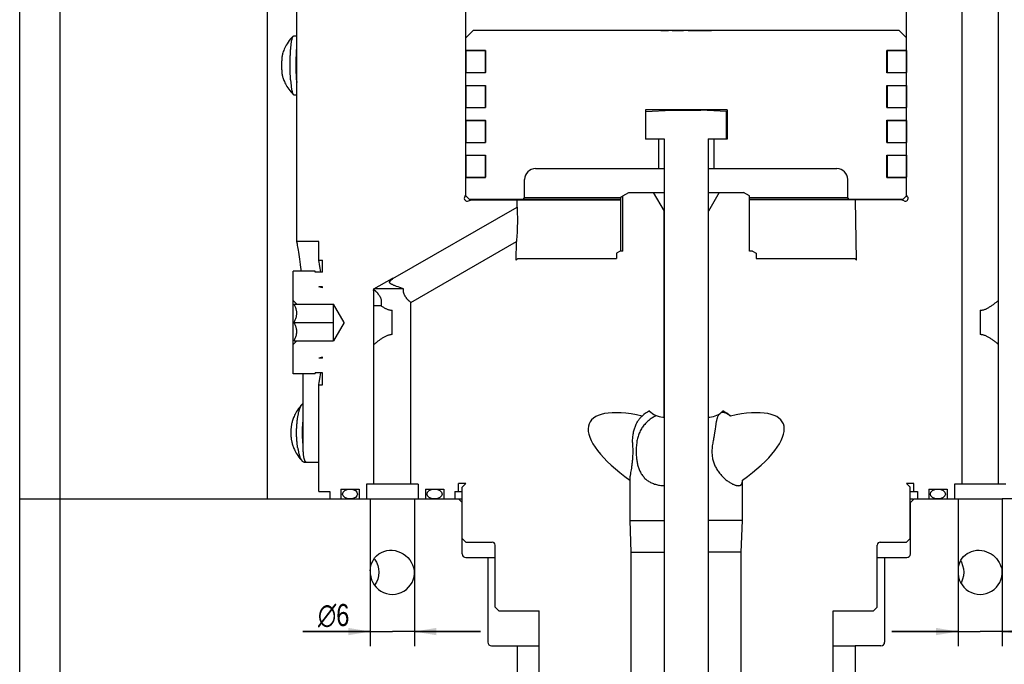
# Model space of a CAD drawing. Extents: x 0 to 1189, y 0 to 841.
# Tile 73 of 76: x 980 to 1114, y 517 to 604. Entities that reach past the tile are written whole.
import ezdxf

# ---------------------------------------------------------------- set-up
doc = ezdxf.new("R2010")
doc.units = 0
doc.header["$LTSCALE"] = 65.395
doc.layers.get('0').update_dxf_attribs({"linetype": 'CONTINUOUS'})
for name, color, linetype in [('MG46096_3_N_45_R000_JG_BL12', 7, 'CONTINUOUS'), ('MG46_3_PPU_WEB_BL11', 7, 'CONTINUOUS'), ('MG46_3_PSUP_WEB_BL14', 7, 'CONTINUOUS')]:
    doc.layers.add(name, color=color, linetype=linetype)
doc.styles.get("Standard").update_dxf_attribs({"font": 'txt', "width": 0.8})
doc.styles.add('TEXTSTYLE_1', font='gdt', dxfattribs={"width": 0.8})
doc.dimstyles.new('DIMSTYLE_3', dxfattribs={"dimtxt": 3, "dimasz": 3, "dimexe": 2, "dimexo": 0, "dimgap": 0.75, "dimtad": 1, "dimtxsty": 'STANDARD', "dimblk": '_ARROW_FILLED', "dimblk1": '_ARROW_FILLED', "dimblk2": '_ARROW_FILLED', "dimcen": 0.09, "dimazin": 3, "dimtp": 0.1, "dimtm": 0.1, "dimtfac": 1, "dimtofl": 0, "dimtmove": 0, "dimatfit": 3, "dimtolj": 1})

# ---------------------------------------------------------------- blocks, each defined once
blk = doc.blocks.new('_ARROW_FILLED')
at = {"color": 0, "linetype": 'BYBLOCK'}
blk.add_solid([(0, 0), (-1, 0.167), (-1, -0.167)], dxfattribs=at)
blk = doc.blocks.new('*D18')
at = {"color": 2, "linetype": 'CONTINUOUS'}
for p, q in [((1108.2, 529.36), (1108.2, 519.08)), ((1114.2, 529.37), (1114.2, 519.08)), ((1108.2, 521.08), (1099.2, 521.08)), ((1099.2, 521.08), (1111.2, 521.08)), ((1124.54, 521.08), (1111.2, 521.08)), ((1114.2, 521.08), (1124.54, 521.08))]:
    blk.add_line(p, q, dxfattribs=at)
at = {"color": 2, "linetype": 'CONTINUOUS', "xscale": 3, "yscale": 3, "zscale": 3}
blk.add_blockref('_ARROW_FILLED', (1108.2, 521.08), dxfattribs=at)
at = {"color": 2, "linetype": 'CONTINUOUS', "xscale": 3, "yscale": 3, "zscale": 3, "rotation": 180}
blk.add_blockref('_ARROW_FILLED', (1114.2, 521.08), dxfattribs=at)
at = {"color": 2, "linetype": 'CONTINUOUS', "insert": (1118.19, 524.83), "char_height": 3, "width": 9.5357, "attachment_point": 1, "style": 'TEXTSTYLE_1'}
blk.add_mtext('{\\Fgdt;n}\\Ftxt;6', dxfattribs=at)
blk = doc.blocks.new('*D19')
at = {"color": 2, "linetype": 'CONTINUOUS'}
for p, q in [((1028.2, 529.37), (1028.2, 519.08)), ((1034.2, 529.37), (1034.2, 519.08)), ((1028.2, 521.08), (1019, 521.08)), ((1019, 521.08), (1031.2, 521.08)), ((1043.2, 521.08), (1031.2, 521.08)), ((1034.2, 521.08), (1043.2, 521.08))]:
    blk.add_line(p, q, dxfattribs=at)
at = {"color": 2, "linetype": 'CONTINUOUS', "xscale": 3, "yscale": 3, "zscale": 3}
blk.add_blockref('_ARROW_FILLED', (1028.2, 521.08), dxfattribs=at)
at = {"color": 2, "linetype": 'CONTINUOUS', "xscale": 3, "yscale": 3, "zscale": 3, "rotation": 180}
blk.add_blockref('_ARROW_FILLED', (1034.2, 521.08), dxfattribs=at)
at = {"color": 2, "linetype": 'CONTINUOUS', "insert": (1025.35, 524.83), "char_height": 3, "width": 9.5357, "attachment_point": 3, "style": 'TEXTSTYLE_1'}
blk.add_mtext('{\\Fgdt;n}\\Ftxt;6', dxfattribs=at)
blk = doc.blocks.new('MG46_3_PPU_WEB_BL11', base_point=(604.15, 524.71))
at = {"layer": 'MG46_3_PPU_WEB_BL11', "color": 7, "linetype": 'CONTINUOUS'}
for p, q in [((980.48, 443.15), (980.48, 539.15)), ((980.48, 539.15), (1034.2, 539.15)), ((986, 443.15), (986, 539.15)), ((1028.2, 539.15), (1028.2, 529.37)), ((1034.2, 539.15), (1034.2, 529.37)), ((1034.2, 539.15), (1040.7, 539.15)), ((1040.7, 538.65), (1040.2, 539.15)), ((1101.7, 539.15), (1102.1, 539.15)), ((1101.7, 538.65), (1102.2, 539.15)), ((1102.2, 539.15), (1114.2, 539.15)), ((1108.2, 539.15), (1108.2, 529.36)), ((1156.41, 539.15), (1114.2, 539.15)), ((1114.2, 539.15), (1114.2, 529.37)), ((1040.7, 531.65), (1040.7, 538.65)), ((1101.7, 531.65), (1101.7, 538.65)), ((1041.2, 531.15), (1045.2, 531.15)), ((1044.2, 531.15), (1044.2, 519.65)), ((1097.2, 531.15), (1101.2, 531.15)), ((1098.2, 531.15), (1098.2, 519.65)), ((1108.53, 530.7), (1108.65, 530.52)), ((1108.65, 530.52), (1108.82, 530.08)), ((1044.7, 519.15), (1051.2, 519.15)), ((1048.2, 519.15), (1048.2, 460.65)), ((1091.2, 519.15), (1094.15, 519.15)), ((1097.7, 519.15), (1094.2, 519.15)), ((1094.2, 519.15), (1094.2, 460.65))]:
    blk.add_line(p, q, dxfattribs=at)
for points in [[(1028.2, 529.36), (1028.22, 529.71), (1028.29, 530.06), (1028.4, 530.42), (1028.57, 530.77), (1028.79, 531.1), (1029.06, 531.4), (1029.36, 531.65), (1029.7, 531.85), (1030.06, 532), (1030.43, 532.1), (1030.8, 532.15), (1030.99, 532.15)], [(1030.99, 532.15), (1031.18, 532.15), (1031.57, 532.1), (1031.94, 532), (1032.31, 531.86), (1032.67, 531.66), (1033, 531.43), (1033.3, 531.15), (1033.56, 530.84), (1033.78, 530.51), (1033.95, 530.16), (1034.07, 529.82)], [(1108.26, 529.94), (1108.33, 530.23), (1108.44, 530.5), (1108.57, 530.78), (1108.75, 531.05), (1108.95, 531.29), (1109.19, 531.51), (1109.44, 531.7), (1109.73, 531.86), (1110.03, 531.99), (1110.36, 532.09), (1110.7, 532.14), (1110.99, 532.15)], [(1110.99, 532.15), (1111.06, 532.15), (1111.41, 532.12), (1111.75, 532.06), (1112.08, 531.95), (1112.4, 531.82), (1112.69, 531.65), (1112.95, 531.46), (1113.2, 531.25), (1113.43, 531.01), (1113.62, 530.75), (1113.79, 530.48), (1113.93, 530.22), (1114.03, 529.94)], [(1028.72, 531), (1028.79, 530.92), (1029.03, 530.52), (1029.21, 530.08), (1029.32, 529.62), (1029.36, 529.15)], [(1034.07, 529.82), (1034.15, 529.48), (1034.2, 529.15)], [(1108.82, 530.08), (1108.93, 529.62), (1108.97, 529.15)], [(1114.03, 529.94), (1114.09, 529.75), (1114.14, 529.56), (1114.17, 529.36)], [(1029.36, 529.15), (1029.32, 528.68), (1029.21, 528.23), (1029.03, 527.79), (1028.79, 527.39), (1028.78, 527.38)], [(1108.97, 529.15), (1108.93, 528.68), (1108.82, 528.23), (1108.65, 527.79), (1108.58, 527.69)]]:
    blk.add_lwpolyline(points, dxfattribs=at)
for centre, start, end in [((1041.2, 531.65), 180, 270), ((1101.2, 531.65), 270, 360), ((1044.7, 519.65), 180, 270), ((1097.7, 519.65), 270, 360)]:
    blk.add_arc(centre, 0.5, start, end, dxfattribs=at)
for centre, start_param in [((1031.2, 529.15), 3.072884), ((1111.2, 529.15), 3.071916)]:
    blk.add_ellipse(centre, major_axis=(3.01, 0), ratio=0.997564, start_param=start_param, end_param=6.351996, dxfattribs=at)
blk = doc.blocks.new('MG46096_3_N_45_R000_JG_BL12', base_point=(605.63, 511.41))
at = {"layer": 'MG46096_3_N_45_R000_JG_BL12', "color": 7, "linetype": 'CONTINUOUS'}
for p, q in [((1018.2, 574.15), (1018.2, 628.7)), ((1108.7, 621.35), (1108.7, 541.15)), ((1113.7, 541.15), (1113.7, 621.35)), ((1041.2, 580.49), (1041.2, 619.85)), ((1101.2, 580.49), (1101.2, 619.85)), ((1017.78, 602.15), (1018.2, 602.15)), ((1041.21, 601.9), (1042.21, 602.9)), ((1041.21, 600.17), (1041.21, 601.9)), ((1100.19, 602.9), (1042.21, 602.9)), ((1067.74, 602.85), (1067.74, 602.9)), ((1068.79, 602.85), (1067.74, 602.85)), ((1068.2, 602.9), (1068.2, 602.85)), ((1068.75, 602.9), (1068.75, 602.85)), ((1068.79, 602.85), (1068.79, 602.9)), ((1069.29, 602.85), (1069.29, 602.9)), ((1070.84, 602.85), (1069.29, 602.85)), ((1069.37, 602.9), (1069.37, 602.85)), ((1069.62, 602.9), (1069.62, 602.85)), ((1069.9, 602.9), (1069.9, 602.85)), ((1070.21, 602.9), (1070.21, 602.85)), ((1070.45, 602.9), (1070.45, 602.85)), ((1070.63, 602.9), (1070.63, 602.85)), ((1070.84, 602.85), (1070.84, 602.9)), ((1071.46, 602.85), (1071.46, 602.9)), ((1074.66, 602.85), (1071.46, 602.85)), ((1072.58, 602.9), (1072.58, 602.85)), ((1074.66, 602.85), (1074.66, 602.9)), ((1101.19, 601.9), (1100.19, 602.9)), ((1101.19, 600.17), (1101.19, 601.9)), ((1018.12, 598.93), (1018.13, 599.19)), ((1043.9, 600.17), (1041.21, 600.17)), ((1041.21, 600.15), (1041.21, 597.16)), ((1041.21, 600.15), (1043.9, 600.15)), ((1043.86, 600.15), (1043.86, 597.16)), ((1043.9, 597.14), (1043.9, 600.17)), ((1098.5, 597.14), (1098.5, 600.17)), ((1101.19, 600.17), (1098.5, 600.17)), ((1098.5, 600.15), (1101.19, 600.15)), ((1098.54, 600.15), (1098.54, 597.16)), ((1101.19, 600.15), (1101.19, 597.16)), ((1017.29, 598.68), (1017.3, 598.93)), ((1017.29, 598.42), (1017.29, 598.68)), ((1017.29, 598.15), (1017.29, 598.42)), ((1017.29, 597.89), (1017.29, 598.15)), ((1017.29, 597.63), (1017.29, 597.89)), ((1018.11, 598.68), (1018.12, 598.93)), ((1018.11, 598.42), (1018.11, 598.68)), ((1018.11, 598.15), (1018.11, 598.42)), ((1018.11, 597.89), (1018.11, 598.15)), ((1018.11, 597.63), (1018.11, 597.89)), ((1017.3, 597.37), (1017.29, 597.63)), ((1017.3, 597.12), (1017.3, 597.37)), ((1017.31, 596.87), (1017.3, 597.12)), ((1018.12, 597.37), (1018.11, 597.63)), ((1018.13, 597.12), (1018.12, 597.37)), ((1018.14, 596.87), (1018.13, 597.12)), ((1041.21, 597.16), (1043.9, 597.16)), ((1041.21, 595.42), (1041.21, 597.14)), ((1043.9, 597.14), (1041.21, 597.14)), ((1098.5, 597.16), (1101.19, 597.16)), ((1101.19, 597.14), (1098.5, 597.14)), ((1101.19, 595.42), (1101.19, 597.14)), ((1041.21, 595.42), (1043.9, 595.42)), ((1041.21, 595.4), (1041.21, 592.41)), ((1041.21, 595.4), (1043.9, 595.4)), ((1043.86, 595.4), (1043.86, 592.41)), ((1043.9, 592.39), (1043.9, 595.42)), ((1098.5, 592.39), (1098.5, 595.42)), ((1098.5, 595.42), (1101.19, 595.42)), ((1098.5, 595.4), (1101.19, 595.4)), ((1098.54, 595.4), (1098.54, 592.41)), ((1101.19, 595.4), (1101.19, 592.41)), ((1017.78, 594.15), (1018.2, 594.15)), ((1041.21, 592.41), (1043.9, 592.41)), ((1041.21, 590.67), (1041.21, 592.39)), ((1041.21, 592.39), (1043.9, 592.39)), ((1098.5, 592.41), (1101.19, 592.41)), ((1098.5, 592.39), (1101.19, 592.39)), ((1101.19, 590.67), (1101.19, 592.39)), ((1065.64, 592.1), (1065.64, 588.1)), ((1076.77, 592.1), (1065.64, 592.1)), ((1065.7, 591.87), (1069.2, 592.05)), ((1065.7, 588.15), (1065.7, 591.87)), ((1069.2, 592.05), (1073.2, 592.05)), ((1076.7, 591.87), (1073.2, 592.05)), ((1076.7, 588.15), (1076.7, 591.87)), ((1076.77, 592.1), (1076.77, 588.1)), ((1041.21, 590.67), (1043.9, 590.67)), ((1041.21, 590.65), (1041.21, 587.66)), ((1041.21, 590.65), (1043.9, 590.65)), ((1043.86, 590.65), (1043.86, 587.66)), ((1043.9, 587.64), (1043.9, 590.67)), ((1098.5, 587.64), (1098.5, 590.67)), ((1098.5, 590.67), (1101.19, 590.67)), ((1098.5, 590.65), (1101.19, 590.65)), ((1098.54, 590.65), (1098.54, 587.66)), ((1101.19, 590.65), (1101.19, 587.66)), ((1041.21, 587.66), (1043.9, 587.66)), ((1041.21, 585.92), (1041.21, 587.64)), ((1041.21, 587.64), (1043.9, 587.64)), ((1068.2, 588.1), (1065.64, 588.1)), ((1065.7, 588.15), (1068.2, 588.15)), ((1067.45, 588.1), (1067.45, 584.1)), ((1068.2, 588.15), (1068.2, 472.29)), ((1074.2, 588.15), (1074.2, 472.29)), ((1074.2, 588.15), (1076.7, 588.15)), ((1076.77, 588.1), (1074.2, 588.1)), ((1074.95, 588.1), (1074.95, 584.1)), ((1098.5, 587.66), (1101.19, 587.66)), ((1098.5, 587.64), (1101.19, 587.64)), ((1101.19, 585.92), (1101.19, 587.64)), ((1041.21, 585.92), (1043.9, 585.92)), ((1041.21, 585.9), (1041.21, 582.91)), ((1041.21, 585.9), (1043.9, 585.9)), ((1043.86, 585.9), (1043.86, 582.91)), ((1043.9, 582.89), (1043.9, 585.92)), ((1098.5, 582.89), (1098.5, 585.92)), ((1098.5, 585.92), (1101.19, 585.92)), ((1098.5, 585.9), (1101.19, 585.9)), ((1098.54, 585.9), (1098.54, 582.91)), ((1101.19, 585.9), (1101.19, 582.91)), ((1050.7, 584.1), (1068.2, 584.1)), ((1074.2, 584.1), (1091.7, 584.1)), ((1041.21, 582.91), (1043.9, 582.91)), ((1041.21, 580.4), (1041.21, 582.89)), ((1041.21, 582.89), (1043.9, 582.89)), ((1049.2, 580.1), (1049.2, 582.6)), ((1093.2, 580.1), (1093.2, 582.6)), ((1098.5, 582.91), (1101.19, 582.91)), ((1098.5, 582.89), (1101.19, 582.89)), ((1101.19, 580.4), (1101.19, 582.89)), ((1041.06, 580.27), (1041.2, 580.49)), ((1041.71, 579.9), (1041.21, 580.4)), ((1062.57, 580.38), (1063.4, 580.85)), ((1062.57, 572.85), (1062.57, 580.38)), ((1063.4, 580.85), (1068.2, 580.85)), ((1066.7, 580.85), (1068.18, 578.3)), ((1074.2, 580.85), (1079, 580.85)), ((1075.7, 580.85), (1074.23, 578.3)), ((1079.83, 580.38), (1079, 580.85)), ((1079.83, 572.85), (1079.83, 580.38)), ((1100.69, 579.9), (1101.19, 580.4)), ((1101.34, 580.27), (1101.2, 580.49)), ((1041.56, 579.69), (1041.96, 579.85)), ((1062.24, 579.9), (1041.71, 579.9)), ((1041.96, 579.85), (1062.24, 579.85)), ((1048.17, 578.85), (1048.19, 579.85)), ((1049, 579.9), (1049.2, 580.1)), ((1062.24, 580.1), (1049.2, 580.1)), ((1062.24, 580.16), (1062.24, 572.85)), ((1093.2, 580.1), (1079.83, 580.1)), ((1100.69, 579.9), (1079.83, 579.9)), ((1100.45, 579.85), (1079.83, 579.85)), ((1093.4, 579.9), (1093.2, 580.1)), ((1094.36, 571.63), (1094.22, 579.85)), ((1100.85, 579.69), (1100.45, 579.85)), ((1031.29, 569.11), (1048.17, 578.85)), ((1048.17, 578.85), (1048.18, 578.76)), ((1048.18, 578.76), (1048.18, 578.61)), ((1048.18, 578.61), (1048.19, 578.47)), ((1048.19, 578.47), (1048.2, 578.28)), ((1048.2, 578.28), (1048.2, 578.14)), ((1048.2, 578.14), (1048.21, 577.99)), ((1048.21, 577.99), (1048.21, 577.81)), ((1048.21, 577.81), (1048.22, 577.63)), ((1048.22, 577.63), (1048.22, 577.44)), ((1068.18, 550.25), (1068.18, 578.3)), ((1068.18, 578.3), (1068.2, 578.3)), ((1074.23, 550.25), (1074.23, 578.3)), ((1048.22, 576.56), (1048.21, 576.33)), ((1048.21, 576.33), (1048.21, 576.1)), ((1048.22, 577.44), (1048.22, 577.23)), ((1048.22, 577.23), (1048.22, 577.01)), ((1048.22, 577.01), (1048.22, 576.79)), ((1048.22, 576.79), (1048.22, 576.56)), ((1048.15, 574.91), (1048.13, 574.7)), ((1048.16, 575.08), (1048.15, 574.91)), ((1048.17, 575.26), (1048.16, 575.08)), ((1048.18, 575.46), (1048.17, 575.26)), ((1048.19, 575.66), (1048.18, 575.46)), ((1048.2, 575.88), (1048.19, 575.66)), ((1048.21, 576.1), (1048.2, 575.88)), ((1021.2, 574.15), (1018.2, 574.15)), ((1018.28, 573.79), (1018.26, 573.92)), ((1018.31, 573.63), (1018.28, 573.79)), ((1018.35, 573.44), (1018.31, 573.63)), ((1021.2, 571.65), (1021.2, 574.15)), ((1033.7, 565.88), (1048.09, 574.19)), ((1048.04, 571.63), (1048.09, 574.19)), ((1048.1, 574.35), (1048.09, 574.19)), ((1048.12, 574.52), (1048.1, 574.35)), ((1048.13, 574.7), (1048.12, 574.52)), ((1018.39, 573.23), (1018.35, 573.44)), ((1018.43, 572.98), (1018.39, 573.23)), ((1018.47, 572.72), (1018.43, 572.98)), ((1018.52, 572.42), (1018.47, 572.72)), ((1018.56, 572.1), (1018.52, 572.42)), ((1062.2, 572.85), (1061.7, 572.57)), ((1061.7, 572.57), (1061.7, 571.85)), ((1062.57, 572.85), (1062.2, 572.85)), ((1080.2, 572.85), (1079.83, 572.85)), ((1080.2, 572.85), (1080.7, 572.57)), ((1080.7, 572.57), (1080.7, 571.85)), ((1018.61, 571.76), (1018.56, 572.1)), ((1018.66, 571.4), (1018.61, 571.76)), ((1018.71, 571.02), (1018.66, 571.4)), ((1021.22, 571.56), (1021.2, 571.65)), ((1021.2, 571.65), (1021.7, 571.65)), ((1021.26, 571.34), (1021.22, 571.56)), ((1021.29, 571.09), (1021.26, 571.34)), ((1021.34, 570.78), (1021.29, 571.09)), ((1021.7, 570.01), (1021.7, 571.65)), ((1048.27, 571.85), (1048.04, 571.63)), ((1048.27, 571.85), (1061.7, 571.85)), ((1080.7, 571.85), (1094.13, 571.85)), ((1094.13, 571.85), (1094.36, 571.63)), ((1017.7, 556.15), (1017.7, 570.15)), ((1020.7, 570.15), (1017.7, 570.15)), ((1020.7, 570.01), (1020.7, 570.15)), ((1021.7, 570.01), (1020.7, 570.01)), ((1021.38, 570.54), (1021.34, 570.78)), ((1021.42, 570.27), (1021.38, 570.54)), ((1021.46, 570.01), (1021.42, 570.27)), ((1028.7, 567.71), (1031.2, 569.15)), ((1031.13, 569), (1031.16, 569.02)), ((1031.16, 569.02), (1031.18, 569.03)), ((1031.29, 569.11), (1031.2, 569.15)), ((1031.22, 569.06), (1031.24, 569.08)), ((1031.24, 569.08), (1031.27, 569.09)), ((1021.7, 567.88), (1021.2, 568.02)), ((1021.7, 568.02), (1021.2, 568.02)), ((1021.7, 567.88), (1021.7, 568.02)), ((1028.59, 567.55), (1028.7, 567.61)), ((1028.7, 567.44), (1028.59, 567.55)), ((1028.7, 567.61), (1028.7, 567.71)), ((1032.7, 567.71), (1028.7, 567.71)), ((1028.7, 567.61), (1028.7, 567.61)), ((1028.7, 567.61), (1028.74, 567.58)), ((1028.7, 541.15), (1028.7, 567.44)), ((1032.22, 567.89), (1031.99, 567.98)), ((1032.58, 567.75), (1032.22, 567.89)), ((1032.7, 567.71), (1032.58, 567.75)), ((1018.2, 565.65), (1017.7, 566.15)), ((1017.82, 565.65), (1023.2, 565.65)), ((1023.2, 560.65), (1023.2, 565.65)), ((1024.65, 563.15), (1023.2, 565.65)), ((1033.7, 565.88), (1033.67, 565.91)), ((1033.7, 541.15), (1033.7, 565.88)), ((1033.7, 565.88), (1033.7, 565.88)), ((1113.43, 565.93), (1113.51, 565.99)), ((1113.51, 565.99), (1113.57, 566.05)), ((1113.57, 566.05), (1113.65, 566.11)), ((1113.65, 566.11), (1113.7, 566.15)), ((1031.2, 561.5), (1031.2, 564.81)), ((1111.2, 564.81), (1111.2, 561.5)), ((1017.82, 563.15), (1023.2, 563.15)), ((1024.65, 563.15), (1023.2, 560.65)), ((1018.2, 560.65), (1017.7, 560.15)), ((1017.82, 560.65), (1023.2, 560.65)), ((1028.76, 560.2), (1028.7, 560.15)), ((1028.83, 560.26), (1028.76, 560.2)), ((1028.9, 560.31), (1028.83, 560.26)), ((1028.98, 560.38), (1028.9, 560.31)), ((1113.43, 560.38), (1113.33, 560.46)), ((1113.51, 560.31), (1113.43, 560.38)), ((1113.57, 560.26), (1113.51, 560.31)), ((1113.65, 560.2), (1113.57, 560.26)), ((1113.7, 560.15), (1113.65, 560.2)), ((1021.7, 558.42), (1021.2, 558.29)), ((1021.7, 558.29), (1021.2, 558.29)), ((1021.7, 558.29), (1021.7, 558.42)), ((1020.7, 556.15), (1017.7, 556.15)), ((1019.07, 546.07), (1019.07, 556.15)), ((1020.7, 556.15), (1020.7, 556.29)), ((1021.7, 556.29), (1020.7, 556.29)), ((1021.42, 556.04), (1021.46, 556.29)), ((1021.7, 554.65), (1021.7, 556.29)), ((1021.21, 554.69), (1021.26, 554.97)), ((1021.26, 554.97), (1021.29, 555.21)), ((1021.29, 555.21), (1021.34, 555.53)), ((1021.34, 555.53), (1021.38, 555.77)), ((1021.38, 555.77), (1021.42, 556.04)), ((1021.2, 554.65), (1021.21, 554.69)), ((1021.2, 540.15), (1021.2, 554.65)), ((1021.2, 554.65), (1021.7, 554.65)), ((1066.2, 551.09), (1066.2, 551.12)), ((1076.2, 551.09), (1076.2, 551.12)), ((1068, 550.25), (1068.2, 550.25)), ((1074.2, 550.25), (1074.4, 550.25)), ((1075.13, 548.68), (1075, 547.82)), ((1019.21, 544.15), (1021.2, 544.15)), ((1063.68, 542.74), (1063.74, 543.09)), ((1063.74, 543.09), (1063.78, 543.33)), ((1063.55, 536.2), (1063.55, 541.67)), ((1063.64, 542.51), (1063.68, 542.74)), ((1078.85, 536.2), (1078.85, 541.67)), ((1021.2, 540.15), (1022.7, 540.15)), ((1022.7, 540.15), (1022.7, 539.15)), ((1024.2, 540.45), (1024.2, 539.15)), ((1024.2, 540.45), (1026.7, 540.45)), ((1026.7, 540.45), (1026.7, 539.15)), ((1027.7, 541.15), (1027.7, 539.15)), ((1034.7, 541.15), (1027.7, 541.15)), ((1034.7, 541.15), (1034.7, 539.15)), ((1035.7, 540.45), (1035.7, 539.15)), ((1035.7, 540.45), (1038.2, 540.45)), ((1038.2, 540.45), (1038.2, 539.15)), ((1039.7, 540.15), (1039.7, 539.15)), ((1039.7, 540.15), (1040.7, 540.15)), ((1040.2, 540.15), (1040.2, 541.25)), ((1041.2, 541.25), (1040.2, 541.25)), ((1041.2, 541.25), (1040.7, 540.75)), ((1040.7, 533.75), (1040.7, 540.75)), ((1102.2, 541.25), (1101.2, 541.25)), ((1101.2, 541.25), (1101.7, 540.75)), ((1101.7, 533.75), (1101.7, 540.75)), ((1101.7, 540.15), (1102.7, 540.15)), ((1102.2, 540.15), (1102.2, 541.25)), ((1102.7, 540.15), (1102.7, 539.15)), ((1104.2, 540.45), (1106.7, 540.45)), ((1104.2, 540.45), (1104.2, 539.15)), ((1106.7, 540.45), (1106.7, 539.15)), ((1114.7, 541.15), (1107.7, 541.15)), ((1107.7, 541.15), (1107.7, 539.15)), ((1022.7, 539.15), (1024.2, 539.15)), ((1026.7, 539.15), (1027.7, 539.15)), ((1034.7, 539.15), (1035.7, 539.15)), ((1038.2, 539.15), (1039.7, 539.15)), ((1102.7, 539.15), (1104.2, 539.15)), ((1106.7, 539.15), (1107.7, 539.15)), ((1063.7, 531.9), (1063.55, 536.2)), ((1063.55, 536.2), (1068.2, 536.2)), ((1078.85, 536.2), (1074.2, 536.2)), ((1078.7, 531.9), (1078.85, 536.2)), ((1041.2, 533.25), (1040.7, 533.75)), ((1101.2, 533.25), (1101.7, 533.75)), ((1041.2, 533.25), (1044.8, 533.25)), ((1045.2, 524.4), (1045.2, 532.85)), ((1097.2, 524.4), (1097.2, 532.85)), ((1097.6, 533.25), (1101.2, 533.25)), ((1063.7, 531.9), (1068.2, 531.9)), ((1063.7, 497.15), (1063.7, 531.9)), ((1078.7, 531.9), (1074.2, 531.9)), ((1078.7, 497.15), (1078.7, 531.9)), ((1045.7, 523.9), (1045.2, 524.4)), ((1096.7, 523.9), (1097.2, 524.4)), ((1045.7, 523.9), (1051.2, 523.9)), ((1051.2, 464.25), (1051.2, 523.9)), ((1091.2, 523.9), (1096.7, 523.9)), ((1091.2, 464.25), (1091.2, 523.9))]:
    blk.add_line(p, q, dxfattribs=at)
for points in [[(1017.72, 602.13), (1017.53, 601.93), (1017.35, 601.73), (1017.18, 601.51), (1017.02, 601.3), (1016.88, 601.09), (1016.76, 600.88), (1016.66, 600.69), (1016.57, 600.51), (1016.49, 600.33), (1016.42, 600.16), (1016.36, 600.01), (1016.31, 599.86), (1016.27, 599.72), (1016.24, 599.59)], [(1017.3, 598.93), (1017.3, 599.19), (1017.31, 599.32), (1017.31, 599.44), (1017.32, 599.56), (1017.32, 599.68), (1017.33, 599.81), (1017.34, 599.92), (1017.35, 600.04), (1017.35, 600.15), (1017.36, 600.27), (1017.37, 600.38), (1017.38, 600.48), (1017.39, 600.59), (1017.4, 600.69), (1017.41, 600.79), (1017.42, 600.89), (1017.43, 600.98), (1017.44, 601.07), (1017.45, 601.16), (1017.47, 601.25), (1017.48, 601.33), (1017.49, 601.41), (1017.5, 601.48), (1017.52, 601.55), (1017.53, 601.62), (1017.55, 601.68), (1017.56, 601.74), (1017.57, 601.8), (1017.59, 601.85), (1017.6, 601.9), (1017.62, 601.94), (1017.63, 601.98), (1017.65, 602.02), (1017.66, 602.05), (1017.68, 602.08), (1017.7, 602.1), (1017.71, 602.12)], [(1017.72, 602.13), (1017.73, 602.13), (1017.74, 602.15), (1017.76, 602.15), (1017.78, 602.15)], [(1018.13, 599.19), (1018.14, 599.44), (1018.14, 599.56), (1018.15, 599.68), (1018.15, 599.81), (1018.16, 599.92), (1018.17, 600.04), (1018.18, 600.15), (1018.18, 600.27), (1018.19, 600.38), (1018.2, 600.48), (1018.2, 600.5)], [(1016.22, 599.52), (1016.21, 599.49), (1016.21, 599.45), (1016.2, 599.41), (1016.19, 599.37), (1016.19, 599.33), (1016.18, 599.28), (1016.18, 599.24), (1016.17, 599.19), (1016.16, 599.14), (1016.16, 599.09), (1016.16, 599.04), (1016.15, 598.98), (1016.15, 598.92), (1016.14, 598.87), (1016.14, 598.81), (1016.14, 598.75), (1016.13, 598.69), (1016.13, 598.63), (1016.13, 598.56), (1016.13, 598.5), (1016.13, 598.44), (1016.12, 598.37), (1016.12, 598.31), (1016.12, 598.24), (1016.12, 598.18), (1016.12, 598.11), (1016.12, 598.05), (1016.12, 597.98), (1016.12, 597.92), (1016.13, 597.85), (1016.13, 597.79), (1016.13, 597.72), (1016.13, 597.66), (1016.13, 597.6), (1016.14, 597.54), (1016.14, 597.48), (1016.14, 597.42), (1016.15, 597.37)], [(1016.24, 599.59), (1016.23, 599.58), (1016.23, 599.55), (1016.22, 599.52)], [(1016.15, 597.37), (1016.15, 597.31), (1016.16, 597.26), (1016.16, 597.2), (1016.17, 597.15), (1016.17, 597.1), (1016.18, 597.05), (1016.18, 597.01), (1016.19, 596.96), (1016.19, 596.92), (1016.2, 596.88), (1016.21, 596.85), (1016.21, 596.81), (1016.22, 596.78), (1016.23, 596.75), (1016.24, 596.72)], [(1016.24, 596.72), (1016.27, 596.6), (1016.3, 596.48), (1016.35, 596.36), (1016.39, 596.22), (1016.45, 596.08), (1016.51, 595.93), (1016.58, 595.77), (1016.66, 595.61), (1016.76, 595.44), (1016.86, 595.26), (1016.98, 595.07), (1017.11, 594.89), (1017.25, 594.7), (1017.4, 594.52), (1017.55, 594.35), (1017.72, 594.18)], [(1017.35, 596.15), (1017.35, 596.27), (1017.34, 596.39), (1017.33, 596.5), (1017.32, 596.62), (1017.32, 596.75), (1017.31, 596.87)], [(1018.18, 596.15), (1018.17, 596.27), (1018.16, 596.39), (1018.15, 596.5), (1018.15, 596.62), (1018.14, 596.75), (1018.14, 596.87)], [(1017.35, 596.15), (1017.36, 596.04), (1017.37, 595.93), (1017.38, 595.82), (1017.39, 595.72), (1017.4, 595.62), (1017.41, 595.52), (1017.42, 595.42), (1017.43, 595.33), (1017.44, 595.23), (1017.45, 595.15), (1017.47, 595.06), (1017.48, 594.98), (1017.49, 594.9), (1017.5, 594.83), (1017.52, 594.76), (1017.53, 594.69), (1017.55, 594.63), (1017.56, 594.57), (1017.57, 594.51), (1017.59, 594.46), (1017.6, 594.41), (1017.62, 594.37), (1017.63, 594.33), (1017.65, 594.29), (1017.66, 594.26), (1017.68, 594.23), (1017.7, 594.21), (1017.71, 594.19), (1017.72, 594.18)], [(1018.18, 596.15), (1018.18, 596.04), (1018.19, 595.93), (1018.2, 595.82), (1018.2, 595.81)], [(1017.72, 594.18), (1017.73, 594.17), (1017.74, 594.16), (1017.76, 594.16), (1017.78, 594.15)], [(1062.24, 580.16), (1062.3, 580.2), (1062.35, 580.24), (1062.41, 580.27), (1062.46, 580.31), (1062.52, 580.34), (1062.57, 580.38)], [(1018.26, 573.92), (1018.25, 573.98), (1018.24, 574.03), (1018.23, 574.07), (1018.22, 574.1), (1018.21, 574.12), (1018.21, 574.14), (1018.21, 574.15)], [(1018.81, 570.15), (1018.8, 570.2), (1018.78, 570.42), (1018.76, 570.62), (1018.71, 571.02)], [(1031.99, 567.98), (1031.77, 568.06), (1031.68, 568.1), (1031.58, 568.13), (1031.5, 568.17), (1031.42, 568.2), (1031.34, 568.23), (1031.27, 568.27), (1031.21, 568.3), (1031.15, 568.32), (1031.1, 568.35), (1031.05, 568.38), (1031.01, 568.4), (1030.97, 568.43), (1030.94, 568.45), (1030.91, 568.47), (1030.89, 568.49), (1030.87, 568.51), (1030.85, 568.53), (1030.84, 568.55), (1030.83, 568.57), (1030.82, 568.59), (1030.82, 568.6), (1030.81, 568.62), (1030.81, 568.64), (1030.82, 568.66), (1030.82, 568.68), (1030.83, 568.7), (1030.84, 568.72), (1030.85, 568.74), (1030.87, 568.76), (1030.89, 568.78), (1030.91, 568.8), (1030.93, 568.83), (1030.95, 568.85), (1030.97, 568.86), (1030.99, 568.88), (1031.01, 568.9), (1031.02, 568.91), (1031.04, 568.93), (1031.06, 568.94), (1031.07, 568.95), (1031.09, 568.96), (1031.1, 568.98), (1031.12, 568.99), (1031.13, 569)], [(1031.18, 569.03), (1031.21, 569.05), (1031.22, 569.06)], [(1031.27, 569.09), (1031.29, 569.11), (1031.29, 569.11)], [(1028.74, 567.58), (1028.78, 567.55), (1028.8, 567.53), (1028.83, 567.5), (1028.86, 567.48), (1028.89, 567.45), (1028.92, 567.42), (1028.96, 567.38), (1029, 567.34), (1029.04, 567.3), (1029.08, 567.26), (1029.12, 567.21), (1029.16, 567.17), (1029.21, 567.12), (1029.25, 567.06), (1029.29, 567.01), (1029.34, 566.95), (1029.38, 566.9), (1029.42, 566.84), (1029.45, 566.78), (1029.49, 566.72), (1029.52, 566.66), (1029.55, 566.6), (1029.57, 566.54), (1029.6, 566.48), (1029.62, 566.42), (1029.64, 566.35), (1029.66, 566.29), (1029.67, 566.23), (1029.68, 566.16), (1029.69, 566.09), (1029.7, 566.02), (1029.7, 565.94), (1029.7, 565.87), (1029.7, 565.79), (1029.69, 565.7), (1029.69, 565.61), (1029.67, 565.52), (1029.66, 565.42)], [(1033.67, 565.91), (1033.63, 565.94), (1033.61, 565.96), (1033.59, 565.98), (1033.56, 566.01), (1033.54, 566.03), (1033.5, 566.06), (1033.47, 566.09), (1033.44, 566.13), (1033.4, 566.16), (1033.36, 566.2), (1033.32, 566.25), (1033.28, 566.29), (1033.24, 566.34), (1033.2, 566.38), (1033.15, 566.43), (1033.11, 566.49), (1033.07, 566.54), (1033.03, 566.59), (1033, 566.65), (1032.96, 566.7), (1032.93, 566.76), (1032.9, 566.82), (1032.87, 566.87), (1032.84, 566.93), (1032.82, 566.99), (1032.8, 567.05), (1032.78, 567.11), (1032.76, 567.17), (1032.74, 567.23), (1032.73, 567.29), (1032.72, 567.35), (1032.71, 567.42), (1032.71, 567.49), (1032.7, 567.56), (1032.7, 567.63), (1032.7, 567.71)], [(1017.82, 563.15), (1017.88, 563.27), (1017.94, 563.38), (1017.99, 563.49), (1018.03, 563.6), (1018.08, 563.7), (1018.11, 563.81), (1018.14, 563.92), (1018.16, 564.02), (1018.18, 564.12), (1018.19, 564.22), (1018.2, 564.32), (1018.2, 564.42), (1018.2, 564.52), (1018.19, 564.62), (1018.18, 564.72), (1018.16, 564.82), (1018.13, 564.92), (1018.1, 565.02), (1018.07, 565.12), (1018.03, 565.22), (1017.99, 565.32), (1017.94, 565.43), (1017.88, 565.54), (1017.82, 565.65)], [(1111.2, 564.81), (1111.27, 564.81), (1111.34, 564.82), (1111.41, 564.83), (1111.49, 564.84), (1111.56, 564.85), (1111.64, 564.87), (1111.72, 564.89), (1111.8, 564.92), (1111.88, 564.94), (1111.96, 564.98), (1112.05, 565.01), (1112.13, 565.06), (1112.22, 565.1), (1112.31, 565.15), (1112.4, 565.2), (1112.49, 565.26), (1112.59, 565.31), (1112.68, 565.37), (1112.76, 565.43), (1112.85, 565.49), (1112.93, 565.55), (1113.01, 565.61), (1113.08, 565.66), (1113.15, 565.71), (1113.21, 565.76), (1113.27, 565.81), (1113.33, 565.85), (1113.43, 565.93)], [(1029.66, 565.42), (1029.48, 565.41), (1029.31, 565.4), (1029.15, 565.39), (1028.99, 565.39), (1028.84, 565.39), (1028.7, 565.39)], [(1029.66, 565.42), (1029.74, 565.37), (1029.82, 565.31), (1029.91, 565.26), (1030, 565.21), (1030.08, 565.16), (1030.17, 565.11), (1030.25, 565.07), (1030.33, 565.03), (1030.41, 564.99), (1030.49, 564.96), (1030.57, 564.93), (1030.65, 564.9), (1030.72, 564.88), (1030.79, 564.86), (1030.87, 564.85), (1030.94, 564.83), (1031, 564.82), (1031.07, 564.82), (1031.14, 564.81), (1031.2, 564.81)], [(1017.82, 560.65), (1017.88, 560.77), (1017.94, 560.88), (1017.99, 560.99), (1018.03, 561.1), (1018.08, 561.2), (1018.11, 561.31), (1018.14, 561.42), (1018.16, 561.52), (1018.18, 561.62), (1018.19, 561.72), (1018.2, 561.82), (1018.2, 561.92), (1018.2, 562.02), (1018.19, 562.12), (1018.18, 562.22), (1018.16, 562.32), (1018.13, 562.42), (1018.1, 562.52), (1018.07, 562.62), (1018.03, 562.72), (1017.99, 562.82), (1017.94, 562.93), (1017.88, 563.04), (1017.82, 563.15)], [(1031.2, 561.5), (1031.13, 561.49), (1031.06, 561.49), (1030.99, 561.48), (1030.92, 561.47), (1030.84, 561.46), (1030.77, 561.44), (1030.69, 561.42), (1030.61, 561.39), (1030.53, 561.36), (1030.44, 561.33), (1030.36, 561.29), (1030.27, 561.25), (1030.18, 561.21), (1030.09, 561.16), (1030, 561.11), (1029.91, 561.05), (1029.82, 560.99), (1029.73, 560.94), (1029.64, 560.88), (1029.56, 560.82), (1029.47, 560.76), (1029.4, 560.7), (1029.32, 560.65), (1029.25, 560.6), (1029.19, 560.55), (1029.13, 560.5), (1029.08, 560.46), (1028.98, 560.38)], [(1113.33, 560.46), (1113.27, 560.5), (1113.21, 560.55), (1113.15, 560.6), (1113.08, 560.65), (1113.01, 560.7), (1112.93, 560.76), (1112.85, 560.82), (1112.76, 560.88), (1112.68, 560.94), (1112.59, 560.99), (1112.49, 561.05), (1112.4, 561.11), (1112.31, 561.16), (1112.22, 561.21), (1112.13, 561.25), (1112.05, 561.29), (1111.96, 561.33), (1111.88, 561.36), (1111.79, 561.39), (1111.72, 561.42), (1111.64, 561.44), (1111.56, 561.46), (1111.49, 561.47), (1111.41, 561.48), (1111.34, 561.49), (1111.27, 561.49), (1111.2, 561.5)], [(1018.94, 552.02), (1018.77, 551.83), (1018.6, 551.63), (1018.45, 551.43), (1018.31, 551.23), (1018.18, 551.04), (1018.08, 550.85), (1017.98, 550.68), (1017.9, 550.51), (1017.83, 550.35), (1017.77, 550.2), (1017.71, 550.06), (1017.67, 549.93), (1017.63, 549.8), (1017.59, 549.68), (1017.56, 549.56), (1017.53, 549.44), (1017.5, 549.33), (1017.48, 549.23), (1017.46, 549.12), (1017.45, 549.02), (1017.43, 548.92), (1017.42, 548.83)], [(1018.31, 546.15), (1018.3, 546.27), (1018.28, 546.39), (1018.27, 546.5), (1018.25, 546.62), (1018.24, 546.75), (1018.23, 546.87), (1018.22, 546.99), (1018.21, 547.12), (1018.2, 547.25), (1018.19, 547.37), (1018.19, 547.5), (1018.18, 547.63), (1018.18, 547.76), (1018.18, 547.89), (1018.17, 548.02), (1018.17, 548.15), (1018.17, 548.29), (1018.18, 548.42), (1018.18, 548.55), (1018.18, 548.68), (1018.19, 548.81), (1018.19, 548.93), (1018.2, 549.06), (1018.21, 549.19), (1018.22, 549.32), (1018.23, 549.44), (1018.24, 549.56), (1018.25, 549.68), (1018.27, 549.81), (1018.28, 549.92), (1018.3, 550.04), (1018.31, 550.15), (1018.33, 550.27), (1018.35, 550.38), (1018.37, 550.48), (1018.39, 550.59), (1018.41, 550.69), (1018.43, 550.79), (1018.45, 550.89), (1018.48, 550.98), (1018.5, 551.07), (1018.53, 551.16), (1018.55, 551.25), (1018.58, 551.33), (1018.61, 551.41), (1018.63, 551.48), (1018.66, 551.55), (1018.69, 551.62), (1018.72, 551.68), (1018.75, 551.74), (1018.78, 551.8), (1018.81, 551.85), (1018.84, 551.9), (1018.88, 551.94), (1018.91, 551.98), (1018.94, 552.02)], [(1018.94, 552.02), (1018.97, 552.05), (1019.01, 552.08), (1019.04, 552.1), (1019.07, 552.12)], [(1076.18, 550.9), (1076.14, 550.9), (1076.1, 550.9), (1076.07, 550.89), (1076.03, 550.89), (1076, 550.88), (1075.97, 550.87), (1075.93, 550.86), (1075.93, 550.86)], [(1077.21, 550.41), (1077.15, 550.46), (1077.1, 550.51), (1077.04, 550.55), (1076.99, 550.59), (1076.93, 550.63), (1076.88, 550.66), (1076.83, 550.69), (1076.78, 550.72), (1076.73, 550.75), (1076.69, 550.77), (1076.64, 550.79), (1076.59, 550.81), (1076.55, 550.83), (1076.51, 550.84), (1076.46, 550.86), (1076.42, 550.87), (1076.38, 550.88), (1076.34, 550.89), (1076.29, 550.89), (1076.25, 550.9), (1076.21, 550.9), (1076.18, 550.9)], [(1019.07, 546.51), (1019.05, 546.62), (1019.04, 546.75), (1019.03, 546.87), (1019.02, 546.99), (1019.01, 547.12), (1019, 547.25), (1018.99, 547.37), (1018.99, 547.5), (1018.98, 547.63), (1018.98, 547.76), (1018.98, 547.89), (1018.97, 548.02), (1018.97, 548.15), (1018.97, 548.29), (1018.98, 548.42), (1018.98, 548.55), (1018.98, 548.68), (1018.99, 548.81), (1018.99, 548.93), (1019, 549.06), (1019.01, 549.19), (1019.02, 549.32), (1019.03, 549.44), (1019.04, 549.56), (1019.05, 549.68), (1019.07, 549.8)], [(1063.92, 546.7), (1063.91, 546.87), (1063.91, 547.03), (1063.91, 547.19), (1063.92, 547.35), (1063.93, 547.5), (1063.94, 547.65), (1063.96, 547.81), (1063.98, 547.96), (1064.01, 548.1), (1064.04, 548.25), (1064.07, 548.39), (1064.11, 548.53), (1064.14, 548.66), (1064.19, 548.79), (1064.23, 548.92), (1064.28, 549.05), (1064.33, 549.17), (1064.39, 549.29), (1064.44, 549.4), (1064.5, 549.51), (1064.56, 549.61), (1064.62, 549.71), (1064.68, 549.81), (1064.74, 549.9), (1064.8, 549.98), (1064.87, 550.06), (1064.93, 550.14), (1064.99, 550.21)], [(1067.15, 550.47), (1067.12, 550.45), (1067, 550.4), (1066.89, 550.34), (1066.77, 550.28), (1066.66, 550.21), (1066.54, 550.14), (1066.43, 550.06), (1066.31, 549.98), (1066.2, 549.9), (1066.09, 549.8), (1065.98, 549.71), (1065.87, 549.61), (1065.76, 549.5), (1065.65, 549.39), (1065.55, 549.28), (1065.45, 549.16), (1065.36, 549.04), (1065.27, 548.91), (1065.18, 548.79), (1065.1, 548.65), (1065.02, 548.52), (1064.95, 548.38), (1064.88, 548.24), (1064.81, 548.1), (1064.75, 547.95), (1064.7, 547.8), (1064.65, 547.65), (1064.61, 547.5), (1064.57, 547.34), (1064.53, 547.19), (1064.5, 547.03), (1064.48, 546.87), (1064.46, 546.7)], [(1064.99, 550.21), (1065.04, 550.26), (1065.09, 550.31), (1065.14, 550.36), (1065.19, 550.41)], [(1075.72, 550.71), (1075.7, 550.69), (1075.67, 550.65), (1075.64, 550.61), (1075.61, 550.57), (1075.58, 550.52), (1075.56, 550.47), (1075.53, 550.42), (1075.5, 550.36), (1075.48, 550.3), (1075.45, 550.24), (1075.43, 550.17), (1075.41, 550.09), (1075.38, 550.01), (1075.36, 549.92), (1075.34, 549.83), (1075.31, 549.74), (1075.29, 549.64), (1075.27, 549.53), (1075.25, 549.42), (1075.23, 549.31), (1075.21, 549.19), (1075.19, 549.07), (1075.17, 548.94), (1075.13, 548.68)], [(1017.42, 548.83), (1017.42, 548.81), (1017.41, 548.75), (1017.4, 548.69), (1017.4, 548.63), (1017.39, 548.56), (1017.39, 548.5), (1017.39, 548.44), (1017.38, 548.37), (1017.38, 548.31), (1017.38, 548.24), (1017.38, 548.18), (1017.38, 548.11), (1017.38, 548.05), (1017.38, 547.98), (1017.38, 547.92), (1017.39, 547.85), (1017.39, 547.79), (1017.39, 547.72), (1017.4, 547.66), (1017.4, 547.6), (1017.41, 547.54), (1017.42, 547.48)], [(1017.42, 547.48), (1017.42, 547.46), (1017.42, 547.43), (1017.43, 547.41), (1017.43, 547.38), (1017.43, 547.36), (1017.44, 547.33)], [(1017.44, 547.33), (1017.45, 547.24), (1017.47, 547.14), (1017.49, 547.04), (1017.51, 546.94), (1017.54, 546.84), (1017.56, 546.73), (1017.59, 546.62), (1017.63, 546.5), (1017.67, 546.38), (1017.71, 546.26), (1017.76, 546.13), (1017.81, 545.99), (1017.88, 545.85), (1017.95, 545.7), (1018.03, 545.54), (1018.12, 545.38), (1018.23, 545.2), (1018.34, 545.02), (1018.48, 544.83), (1018.62, 544.65), (1018.78, 544.47), (1018.94, 544.29)], [(1075, 547.82), (1074.95, 547.51), (1074.93, 547.35), (1074.9, 547.19), (1074.87, 547.03), (1074.84, 546.87), (1074.81, 546.7)], [(1018.31, 546.15), (1018.33, 546.04), (1018.35, 545.93), (1018.37, 545.82), (1018.39, 545.72), (1018.41, 545.62), (1018.43, 545.52), (1018.45, 545.42), (1018.48, 545.33), (1018.5, 545.23), (1018.53, 545.15), (1018.55, 545.06), (1018.58, 544.98), (1018.61, 544.9), (1018.63, 544.83), (1018.66, 544.76), (1018.69, 544.69), (1018.72, 544.63), (1018.75, 544.57), (1018.78, 544.51), (1018.81, 544.46), (1018.84, 544.41), (1018.88, 544.37), (1018.91, 544.33), (1018.94, 544.29)], [(1019.47, 544.15), (1019.45, 544.16), (1019.44, 544.16), (1019.42, 544.17), (1019.4, 544.19), (1019.38, 544.2), (1019.36, 544.22), (1019.34, 544.25), (1019.32, 544.28), (1019.31, 544.31), (1019.29, 544.35), (1019.27, 544.39), (1019.26, 544.43), (1019.24, 544.48), (1019.23, 544.53), (1019.21, 544.58), (1019.2, 544.63), (1019.19, 544.69), (1019.17, 544.75), (1019.16, 544.82), (1019.15, 544.88), (1019.14, 544.95), (1019.13, 545.02), (1019.12, 545.09), (1019.11, 545.17), (1019.11, 545.24), (1019.1, 545.32), (1019.09, 545.4), (1019.09, 545.48), (1019.08, 545.56), (1019.08, 545.64), (1019.07, 545.73), (1019.07, 545.81), (1019.07, 545.9), (1019.07, 545.98), (1019.07, 546.07)], [(1063.78, 543.33), (1063.79, 543.45), (1063.81, 543.58), (1063.83, 543.71), (1063.85, 543.83), (1063.86, 543.96), (1063.88, 544.09), (1063.89, 544.23), (1063.91, 544.36), (1063.92, 544.5), (1063.93, 544.64), (1063.94, 544.78), (1063.95, 544.92), (1063.95, 545.06), (1063.96, 545.21), (1063.96, 545.36), (1063.96, 545.52), (1063.96, 545.67), (1063.96, 545.84), (1063.96, 546), (1063.95, 546.17), (1063.94, 546.34), (1063.93, 546.52), (1063.92, 546.7)], [(1064.46, 546.7), (1064.44, 546.52), (1064.42, 546.34), (1064.41, 546.16), (1064.41, 545.99), (1064.4, 545.82), (1064.4, 545.65), (1064.4, 545.49), (1064.4, 545.34), (1064.41, 545.18), (1064.41, 545.03), (1064.42, 544.88), (1064.44, 544.74), (1064.45, 544.59), (1064.47, 544.45), (1064.49, 544.32), (1064.51, 544.18), (1064.53, 544.04), (1064.56, 543.91), (1064.59, 543.78), (1064.63, 543.65), (1064.66, 543.52), (1064.7, 543.39), (1064.75, 543.27), (1064.79, 543.14), (1064.85, 543.02), (1064.9, 542.9), (1064.96, 542.78), (1065.02, 542.66), (1065.09, 542.55), (1065.16, 542.44), (1065.24, 542.33), (1065.33, 542.22)], [(1074.81, 546.7), (1074.78, 546.52), (1074.75, 546.34), (1074.73, 546.16), (1074.71, 545.99), (1074.7, 545.82), (1074.7, 545.65), (1074.7, 545.49), (1074.7, 545.34), (1074.71, 545.18), (1074.73, 545.03), (1074.75, 544.89), (1074.77, 544.74), (1074.8, 544.6), (1074.83, 544.45), (1074.87, 544.32), (1074.91, 544.18), (1074.95, 544.04), (1075, 543.91), (1075.05, 543.78), (1075.11, 543.65), (1075.17, 543.52), (1075.24, 543.39), (1075.31, 543.27), (1075.38, 543.14), (1075.46, 543.02), (1075.54, 542.9), (1075.62, 542.78), (1075.71, 542.66), (1075.8, 542.55), (1075.9, 542.44), (1075.99, 542.33), (1076.09, 542.22), (1076.19, 542.12), (1076.3, 542.02), (1076.4, 541.93), (1076.51, 541.83), (1076.61, 541.75), (1076.71, 541.66), (1076.82, 541.58), (1076.92, 541.51), (1077.03, 541.44), (1077.13, 541.37), (1077.23, 541.31), (1077.32, 541.26), (1077.42, 541.21), (1077.51, 541.16), (1077.6, 541.12), (1077.69, 541.08), (1077.78, 541.04), (1077.86, 541.02), (1077.94, 540.99), (1078.02, 540.97), (1078.09, 540.95), (1078.16, 540.94), (1078.23, 540.94), (1078.3, 540.93)], [(1018.94, 544.29), (1018.97, 544.26), (1019.01, 544.23), (1019.04, 544.21), (1019.07, 544.19), (1019.11, 544.17), (1019.14, 544.16), (1019.17, 544.16), (1019.21, 544.15)], [(1063.55, 541.67), (1063.55, 541.73), (1063.56, 541.79), (1063.56, 541.85), (1063.56, 541.91)], [(1063.56, 541.91), (1063.57, 542), (1063.58, 542.1), (1063.59, 542.2), (1063.61, 542.3), (1063.62, 542.41), (1063.64, 542.51)], [(1065.33, 542.22), (1065.41, 542.12), (1065.5, 542.02), (1065.59, 541.93), (1065.69, 541.83), (1065.79, 541.75), (1065.9, 541.66), (1066.01, 541.59), (1066.12, 541.51), (1066.24, 541.44), (1066.36, 541.37), (1066.49, 541.31), (1066.62, 541.26), (1066.75, 541.21), (1066.88, 541.16), (1067.02, 541.12), (1067.15, 541.08), (1067.3, 541.04), (1067.44, 541.02), (1067.58, 540.99), (1067.73, 540.97), (1067.88, 540.95), (1068.03, 540.94), (1068.18, 540.94), (1068.2, 540.94)], [(1078.57, 540.99), (1078.58, 541), (1078.62, 541.02), (1078.66, 541.05), (1078.69, 541.08), (1078.72, 541.12), (1078.74, 541.16), (1078.77, 541.2), (1078.79, 541.24), (1078.81, 541.29), (1078.82, 541.35), (1078.83, 541.41), (1078.84, 541.47), (1078.85, 541.53), (1078.85, 541.6), (1078.85, 541.67)], [(1078.3, 540.93), (1078.35, 540.94), (1078.4, 540.94), (1078.45, 540.95), (1078.5, 540.96), (1078.54, 540.98), (1078.57, 540.99)]]:
    blk.add_lwpolyline(points, dxfattribs=at)
for centre, radius, start, end in [((1050.7, 582.6), 1.5, 90, 180), ((1091.7, 582.6), 1.5, 0, 90), ((1041.4, 580.05), 0.4, 148, 293), ((1101, 580.05), 0.4, 247, 32), ((1068.55, 546.7), 5, 118.0343, 132.1927), ((1068.3, 553.24), 3, 225.7012, 264.353), ((1074.11, 553.24), 3, 275.647, 314.2988), ((1073.85, 546.7), 5, 47.8073, 61.9657), ((1044.8, 532.85), 0.4, 0, 90), ((1097.6, 532.85), 0.4, 90, 180)]:
    blk.add_arc(centre, radius, start, end, dxfattribs=at)
for major_axis, start_param, end_param in [((13.16, -6.62), 2.206833, 4.271164), ((-13.16, -6.62), 2.012021, 4.076352)]:
    blk.add_ellipse((1071.2, 542.88), major_axis=major_axis, ratio=0.339509, start_param=start_param, end_param=end_param, dxfattribs=at)
for centre in [(1025.45, 539.8), (1036.95, 539.8), (1105.45, 539.8)]:
    blk.add_ellipse(centre, major_axis=(1.02, 0), ratio=0.636008, dxfattribs=at)
blk = doc.blocks.new('MG46_3_PSUP_WEB_BL14', base_point=(604.15, 476.81))
at = {"layer": 'MG46_3_PSUP_WEB_BL14', "color": 7, "linetype": 'CONTINUOUS'}
for p, q in [((980.48, 539.15), (980.48, 625.15)), ((986, 539.15), (986, 625.15)), ((1014.2, 539.15), (1014.2, 620.15)), ((980.48, 539.15), (1014.2, 539.15))]:
    blk.add_line(p, q, dxfattribs=at)

msp = doc.modelspace()

# ---------------------------------------------------------------- block references
at = {"layer": 'MG46096_3_N_45_R000_JG_BL12'}
msp.add_blockref('MG46096_3_N_45_R000_JG_BL12', (605.627, 511.409), dxfattribs=at)
at = {"layer": 'MG46_3_PPU_WEB_BL11'}
msp.add_blockref('MG46_3_PPU_WEB_BL11', (604.153, 524.706), dxfattribs=at)
at = {"layer": 'MG46_3_PSUP_WEB_BL14'}
msp.add_blockref('MG46_3_PSUP_WEB_BL14', (604.153, 476.809), dxfattribs=at)

# ---------------------------------------------------------------- dimensions: what is measured, and where the dimension line sits
at = {"color": 2, "linetype": 'CONTINUOUS'}
dim = msp.add_linear_dim(base=(1028.203, 521.083), p1=(1034.203, 529.366), p2=(1028.203, 529.367), angle=180, text='%%c<>', dimstyle='DIMSTYLE_3', dxfattribs=at)
dim.commit()
dim.dimension.update_dxf_attribs({"geometry": '*D19', "text_midpoint": (1022.176, 521.083), "dimtype": 160})
dim = msp.add_linear_dim(base=(1114.203, 521.083), p1=(1108.203, 529.364), p2=(1114.203, 529.366), text='%%c<>', dimstyle='DIMSTYLE_3', dxfattribs=at)
dim.commit()
dim.dimension.update_dxf_attribs({"geometry": '*D18', "text_midpoint": (1121.366, 521.083), "dimtype": 160})

doc.saveas('drawing.dxf')
